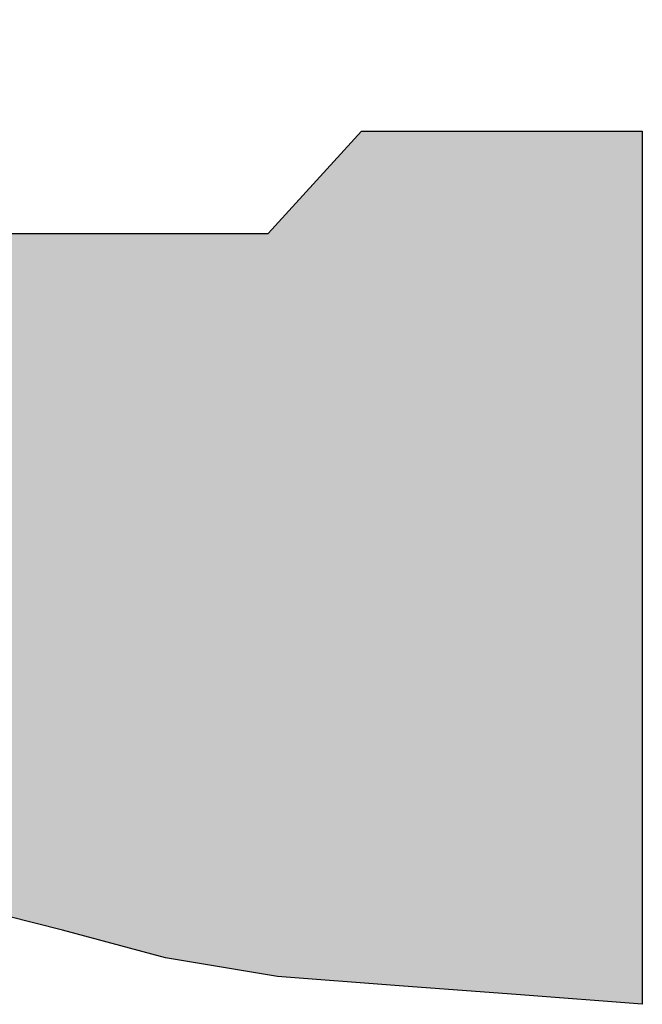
# Model space of a CAD drawing. Header units: millimetres. Extents: x -79464 to -76785, y -3788210 to -3782955.
# Tile 80 of 131: x -78329.61 to -78327.52, y -3785142.07 to -3785138.76. Entities that reach past the tile are written whole.
import ezdxf

# ---------------------------------------------------------------- set-up
doc = ezdxf.new("R2010")
doc.units = ezdxf.units.MM
doc.header["$LTSCALE"] = 8
doc.header["$MEASUREMENT"] = 0
doc.layers.add('VPM TEMPLATE', color=7, linetype='Continuous')

msp = doc.modelspace()

# ---------------------------------------------------------------- hatches: boundary and pattern name
at = {"layer": 'VPM TEMPLATE'}
msp.add_hatch(color=3, dxfattribs=at).paths.add_polyline_path([(-78327.5191, -3785142.066), (-78327.9283, -3785142.0341), (-78328.3362, -3785142.0034), (-78328.7442, -3785141.9727), (-78329.1212, -3785141.9101), (-78329.4674, -3785141.8168), (-78329.8444, -3785141.7223), (-78330.2524, -3785141.5984), (-78330.6294, -3785141.4732), (-78329.6553, -3785139.7268), (-78330.5033, -3785139.7268), (-78331.1732, -3785140.9543), (-78331.666, -3785139.9759), (-78331.5714, -3785139.9759), (-78331.5714, -3785139.4776), (-78328.7763, -3785139.4776), (-78328.4623, -3785139.134), (-78327.5191, -3785139.134)], flags=0)

# ---------------------------------------------------------------- linework, layer by layer
at = {"layer": 'VPM TEMPLATE', "color": 7, "lineweight": 18}
for p, q in [((-78327.8961, -3785139.134), (-78328.4623, -3785139.134)), ((-78327.5191, -3785139.134), (-78327.8961, -3785139.134)), ((-78327.5191, -3785139.134), (-78327.5191, -3785142.066)), ((-78329.4674, -3785141.8168), (-78329.8444, -3785141.7223)), ((-78329.1212, -3785141.9101), (-78329.4674, -3785141.8168)), ((-78329.1212, -3785141.9101), (-78328.7442, -3785141.9727)), ((-78328.3362, -3785142.0034), (-78328.7442, -3785141.9727)), ((-78327.9283, -3785142.0341), (-78328.3362, -3785142.0034)), ((-78327.5191, -3785142.066), (-78327.9283, -3785142.0341))]:
    msp.add_line(p, q, dxfattribs=at)
at = {"layer": 'VPM TEMPLATE', "color": 7, "lineweight": 9}
msp.add_lwpolyline([(-78327.5191, -3785142.066), (-78327.5191, -3785139.134), (-78328.4623, -3785139.134), (-78328.7763, -3785139.4776), (-78331.5714, -3785139.4776), (-78331.5714, -3785139.9759), (-78332.6716, -3785139.9759), (-78332.6716, -3785137.3569)], dxfattribs=at)
at = {"layer": 'VPM TEMPLATE', "color": 3}
msp.add_lwpolyline([(-78327.5191, -3785142.066), (-78327.9283, -3785142.0341), (-78328.3362, -3785142.0034), (-78328.7442, -3785141.9727), (-78329.1212, -3785141.9101), (-78329.4674, -3785141.8168), (-78329.8444, -3785141.7223), (-78330.2524, -3785141.5984), (-78330.6294, -3785141.4732), (-78329.6553, -3785139.7268), (-78330.5033, -3785139.7268), (-78331.1732, -3785140.9543), (-78331.666, -3785139.9759), (-78331.5714, -3785139.9759), (-78331.5714, -3785139.4776), (-78328.7763, -3785139.4776), (-78328.4623, -3785139.134), (-78327.5191, -3785139.134), (-78327.5191, -3785142.066), (-78327.5191, -3785142.066)], dxfattribs=at)

doc.saveas('drawing.dxf')
